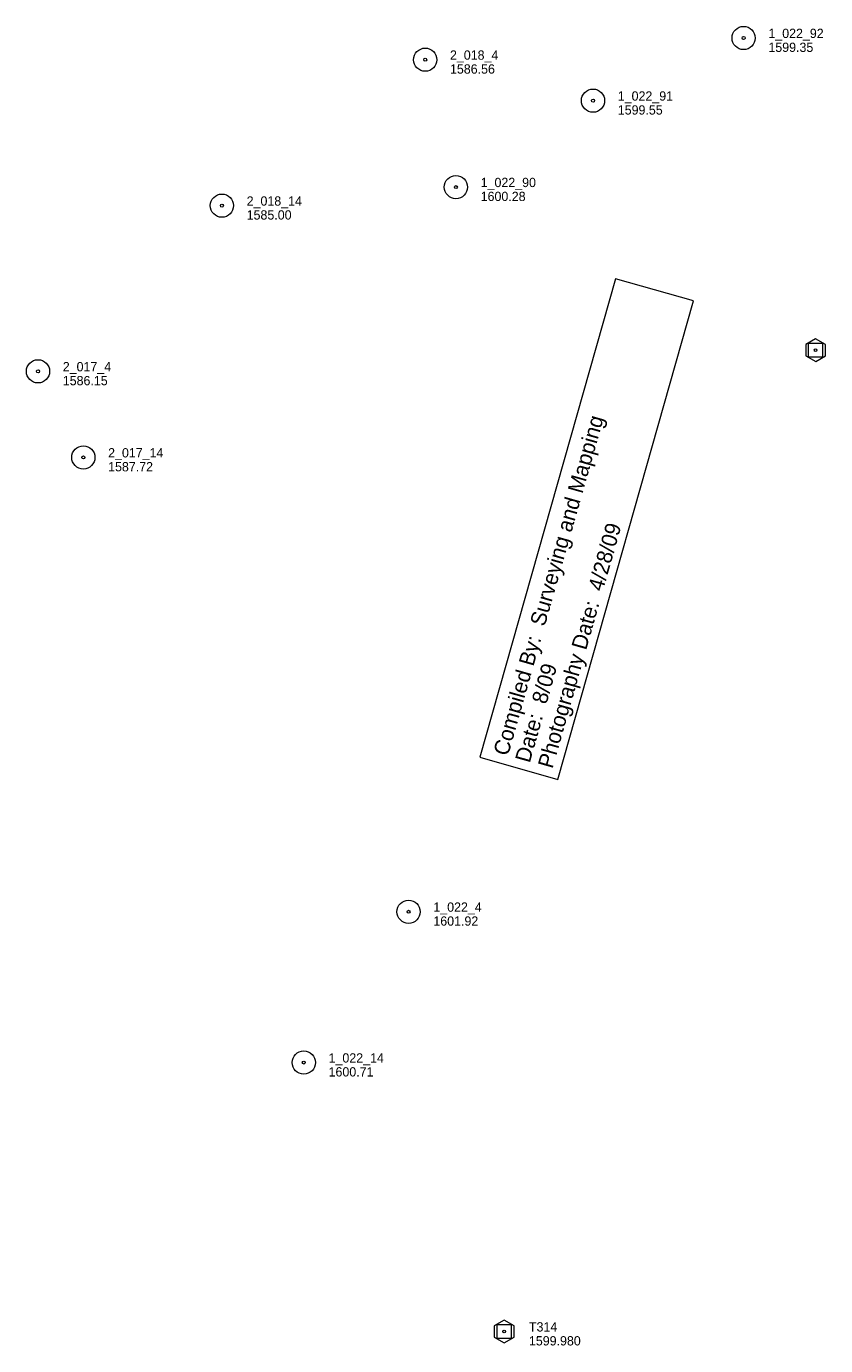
# Model space of a CAD drawing. Header units: feet. Extents: x 186943 to 189447, y 249149 to 251000.
# Tile 1 of 9: x 186943 to 187459, y 249548 to 250400. Entities that reach past the tile are written whole.
import ezdxf
from ezdxf.enums import TextEntityAlignment as Align

# ---------------------------------------------------------------- set-up
doc = ezdxf.new("R2010")
doc.units = ezdxf.units.FT
doc.header["$MEASUREMENT"] = 0
for name, color, linetype, lineweight in [('E_MAP_Control', 251, 'Continuous', 0), ('E_MAP_GridLines', 251, 'Continuous', 0), ('E_MAP_PassPoints', 40, 'Continuous', 0)]:
    doc.layers.add(name, color=color, linetype=linetype, lineweight=lineweight)
doc.styles.add('Style-IGR_FONT_0', font='IGR_FONT_0.shx')

# ---------------------------------------------------------------- blocks, each defined once
blk = doc.blocks.new('TP')
at = {"layer": 'E_MAP_Control', "color": 161, "linetype": 'Continuous', "lineweight": 0, "flags": 128}
for points in [[(-6.41, 3.76), (-6.41, -3.63), (0.05, -7.35), (6.44, -3.69), (6.44, 3.64), (-0.08, 7.36)], [(-4.5, -4.5), (-4.5, 4.5), (4.5, 4.5), (4.5, -4.5)]]:
    blk.add_lwpolyline(points, close=True, dxfattribs=at)
at = {"layer": 'E_MAP_Control', "color": 161, "linetype": 'Continuous', "lineweight": 0}
blk.add_circle((0, 0), 0.871, dxfattribs=at)
blk = doc.blocks.new('PP')
at = {"layer": 'E_MAP_PassPoints', "color": 40, "linetype": 'Continuous', "lineweight": 0}
for radius in [7.5, 0.96]:
    blk.add_circle((0, 0), radius, dxfattribs=at)
blk = doc.blocks.new('COMPSM')
at = {"layer": 'E_MAP_GridLines', "color": 221, "linetype": 'Continuous', "lineweight": 13, "flags": 128}
blk.add_lwpolyline([(-0.19, 27.24), (-0.19, -25.14), (321.11, -25.14), (321.11, 27.24)], close=True, dxfattribs=at)
at = {"layer": 'E_MAP_GridLines', "color": 221, "linetype": 'Continuous', "lineweight": 0, "style": 'Style-IGR_FONT_0'}
for s, p in [('Compiled By:  Surveying and Mapping', (5.13, 14.84)), ('Date:  8/09    ', (4.64, 0.09))]:
    blk.add_text(s, height=10, rotation=359.99995, dxfattribs=at).set_placement(p, align=Align.MIDDLE_LEFT)
at = {"layer": 'E_MAP_GridLines', "color": 221, "linetype": 'Continuous', "lineweight": 0, "style": 'Style-IGR_FONT_0', "width": 0.999999}
blk.add_text('Photography Date:  4/28/09 ', height=10, rotation=359.99995, dxfattribs=at).set_placement((5.13, -15.06), align=Align.MIDDLE_LEFT)

msp = doc.modelspace()

# ---------------------------------------------------------------- block references
at = {"layer": 'E_MAP_Control', "color": 161, "linetype": 'Continuous', "lineweight": 0}
for p in [(187452.56, 250191.16), (187251.41, 249557.18)]:
    msp.add_blockref('TP', p, dxfattribs=at)
at = {"layer": 'E_MAP_GridLines', "color": 221, "linetype": 'Continuous', "lineweight": 0, "xscale": 0.9999975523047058, "yscale": 0.9999975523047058, "zscale": 0.9999975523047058, "rotation": 74.17074338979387}
msp.add_blockref('COMPSM', (187261.9, 249920.92), dxfattribs=at)
at = {"layer": 'E_MAP_PassPoints', "color": 40, "linetype": 'Continuous', "lineweight": 0}
for p in [(187406.05, 250392.83), (187200.42, 250378.81), (187308.79, 250352.36), (187220.24, 250296.51), (187069.11, 250284.53), (186950.36, 250177.49), (186979.64, 250121.87), (187189.68, 249828.37), (187122.02, 249730.93)]:
    msp.add_blockref('PP', p, dxfattribs=at)

# ---------------------------------------------------------------- texts
at = {"layer": 'E_MAP_Control', "color": 161, "linetype": 'Continuous', "lineweight": 0, "style": 'Style-IGR_FONT_0'}
for s, p in [('T314', (187267.41, 249557.18)), ('1599.980', (187267.41, 249548.18))]:
    msp.add_text(s, height=6, dxfattribs=at).set_placement(p)
at = {"layer": 'E_MAP_PassPoints', "color": 40, "linetype": 'Continuous', "lineweight": 0, "style": 'Style-IGR_FONT_0'}
for s, p in [('1_022_92', (187422.05, 250392.83)), ('1599.35', (187422.05, 250383.83)), ('2_018_4', (187216.42, 250378.81)), ('1586.56', (187216.42, 250369.81)), ('1_022_91', (187324.79, 250352.36)), ('1599.55', (187324.79, 250343.36)), ('1_022_90', (187236.24, 250296.51)), ('1600.28', (187236.24, 250287.51)), ('2_018_14', (187085.11, 250284.53)), ('1585.00', (187085.11, 250275.53)), ('2_017_4', (186966.36, 250177.49)), ('1586.15', (186966.36, 250168.49)), ('2_017_14', (186995.64, 250121.87)), ('1587.72', (186995.64, 250112.87)), ('1_022_4', (187205.68, 249828.37)), ('1601.92', (187205.68, 249819.37)), ('1_022_14', (187138.02, 249730.93)), ('1600.71', (187138.02, 249721.93))]:
    msp.add_text(s, height=6, dxfattribs=at).set_placement(p)

doc.saveas('drawing.dxf')
